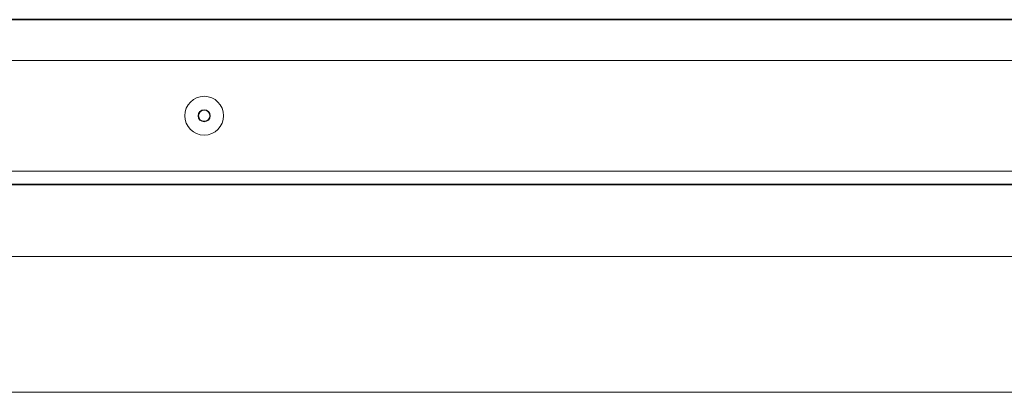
# Model space of a CAD drawing. Extents: x 3940905 to 4145695, y 925352 to 1109797.
# Tile 164 of 256: x 3952499 to 3952702, y 1100889 to 1100966. Entities that reach past the tile are written whole.
import ezdxf

# ---------------------------------------------------------------- set-up
doc = ezdxf.new("R2010")
doc.units = 0
doc.header["$LTSCALE"] = 750
doc.header["$MEASUREMENT"] = 0
doc.layers.add('CKD Equipments', color=252, linetype='CONTINUOUS', lineweight=0)

msp = doc.modelspace()

# ---------------------------------------------------------------- linework, layer by layer
at = {"layer": 'CKD Equipments', "color": 7, "linetype": 'Continuous', "lineweight": 35}
for p, q in [((3952164.17, 1100965.95, 1431.4), (3952861.67, 1100965.95, 1431.4)), ((3952774.16, 1100931.99, 1431.4), (3952299.19, 1100931.99, 1431.4))]:
    msp.add_line(p, q, dxfattribs=at)
at = {"layer": 'CKD Equipments', "color": 7, "linetype": 'Continuous'}
for p, q in [((3952235.8, 1100957.55, 1431.4), (3952837.46, 1100957.55, 1431.4)), ((3952235.92, 1100934.74, 1431.4), (3952837.46, 1100934.74, 1431.4)), ((3952835.67, 1100917.15, 1431.4), (3952237.67, 1100917.15, 1431.4)), ((3952908.67, 1100889.15, 1431.4), (3952164.67, 1100889.15, 1431.4))]:
    msp.add_line(p, q, dxfattribs=at)
for radius in [4, 1.25, 1.15]:
    msp.add_circle((3952536.67, 1100946.15, 1431.4), radius, dxfattribs=at)

doc.saveas('drawing.dxf')
